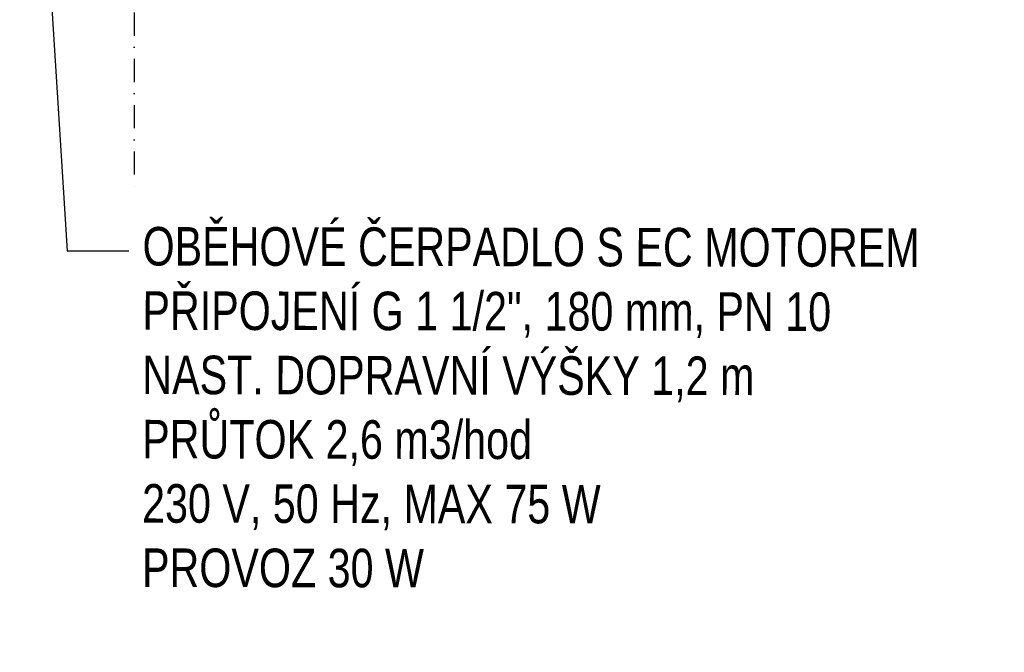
# Model space of a CAD drawing. Header units: millimetres. Extents: x -41881 to 54113, y -9946 to 101810.
# Tile 14 of 105: x -3164 to 27, y 6188 to 8238. Entities that reach past the tile are written whole.
import ezdxf

# ---------------------------------------------------------------- set-up
doc = ezdxf.new("R2010")
doc.units = ezdxf.units.MM
doc.linetypes.add('DASHDOT', pattern=[1, 0.5, -0.25, 0, -0.25])
doc.layers.add('UT-texty_stredni', color=7, linetype='Continuous', lineweight=25)
doc.styles.get("Standard").update_dxf_attribs({"font": 'ic-simplex.shx', "width": 0.8})
doc.dimstyles.new('CADKON', dxfattribs={"dimscale": 50, "dimtxt": 2.5, "dimasz": 2.5, "dimexe": 1.8, "dimexo": 0, "dimgap": 0.6, "dimtad": 1, "dimrnd": 10, "dimtxsty": 'Standard', "dimblk1": 'OBLIQUE', "dimblk2": 'OBLIQUE', "dimsah": 1, "dimcen": 2.5, "dimadec": 1, "dimazin": 2, "dimtfac": 1, "dimtdec": 4, "dimtix": 1, "dimtmove": 2, "dimatfit": 3, "dimldrblk": 'OPEN30', "dimfxl": 5, "dimtfill": 1, "dimtolj": 1, "dimarcsym": 0})

# ---------------------------------------------------------------- blocks, each defined once
blk = doc.blocks.new('_OBLIQUE')
at = {"color": 0, "linetype": 'ByBlock'}
blk.add_line((-0.5, -0.5), (0.5, 0.5), dxfattribs=at)

msp = doc.modelspace()

# ---------------------------------------------------------------- linework, layer by layer
at = {"color": 2, "linetype": 'DASHDOT', "ltscale": 150}
msp.add_line((-2793.167, 8561.615), (-2793.167, 7691.327), dxfattribs=at)
at = {"layer": 'UT-texty_stredni', "ltscale": 10}
msp.add_line((-3010.772, 7489.06), (-2810.773, 7489.412), dxfattribs=at)

# ---------------------------------------------------------------- texts
at = {"layer": 'UT-texty_stredni', "ltscale": 10, "insert": (-2765.943, 7566.412), "char_height": 125, "width": 3018.01053, "attachment_point": 1, "rotation": 359.899321}
msp.add_mtext('OBĚHOVÉ ČERPADLO S EC MOTOREM\\PPŘIPOJENÍ G 1 1/2", 180 mm, PN 10\\PNAST. DOPRAVNÍ VÝŠKY 1,2 m\\PPRŮTOK 2,6 m3/hod\\P230 V, 50 Hz, MAX 75 W\\PPROVOZ 30 W', dxfattribs=at)

# ---------------------------------------------------------------- leaders
at = {"layer": 'UT-texty_stredni', "ltscale": 10}
msp.add_leader([(-3126.768, 9347.879), (-3010.772, 7489.06)], dimstyle='CADKON', override={"dimscale": 1, "dimasz": 75, "dimtih": 0, "dimtoh": 0, "dimrnd": 0, "dimclrd": 0, "dimtix": 0, "dimtofl": 0, "dimldrblk": 'Dot'}, dxfattribs=at)

doc.saveas('drawing.dxf')
